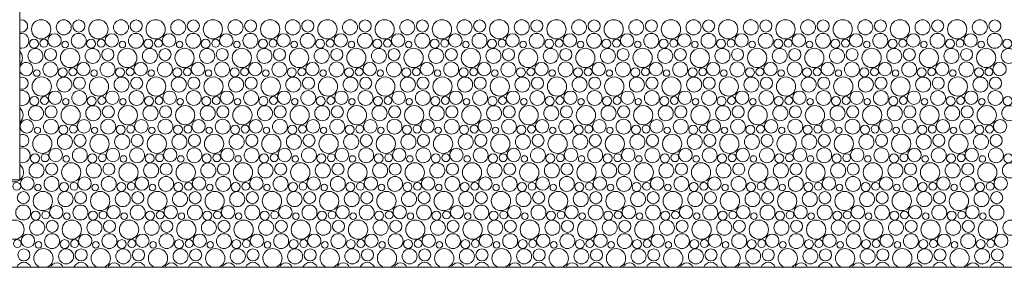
# Model space of a CAD drawing. Header units: millimetres. Extents: x 204754 to 499005, y -178579 to -103222.
# Tile 151 of 178: x 352232 to 355360, y -139924 to -139136. Entities that reach past the tile are written whole.
import ezdxf

# ---------------------------------------------------------------- set-up
doc = ezdxf.new("R2010")
doc.units = ezdxf.units.MM
doc.header["$MEASUREMENT"] = 0
doc.layers.get('0').update_dxf_attribs({"color": 252, "lineweight": 5})
doc.layers.add('Nowe_810-G Ogólne_Nr_pióra__102', color=252, linetype='Continuous', lineweight=5)
doc.layers.add('Nowe_810-G Ogólne_Nr_pióra__24', color=252, linetype='Continuous', lineweight=5)

# ---------------------------------------------------------------- blocks, each defined once
blk = doc.blocks.new('podkład 20251118')
at = {"layer": 'Nowe_810-G Ogólne_Nr_pióra__102', "color": 252, "linetype": 'Continuous', "lineweight": 5}
for centre, radius in [((352300.4, -139166.7), 30.6), ((352372.2, -139160.5), 23.9), ((352420.2, -139156.1), 19.2), ((352482.2, -139166.7), 30.6), ((352554, -139160.5), 23.9), ((352602, -139156.1), 19.2), ((352664.1, -139166.7), 30.6), ((352735.9, -139160.5), 23.9), ((352783.9, -139156.1), 19.2), ((352845.9, -139166.7), 30.6), ((352917.7, -139160.5), 23.9), ((352965.7, -139156.1), 19.2), ((353027.8, -139166.7), 30.6), ((353099.6, -139160.5), 23.9), ((353147.6, -139156.1), 19.2), ((353209.7, -139166.7), 30.6), ((353281.4, -139160.5), 23.9), ((353329.5, -139156.1), 19.2), ((353391.5, -139166.7), 30.6), ((353463.3, -139160.5), 23.9), ((353511.3, -139156.1), 19.2), ((353573.4, -139166.7), 30.6), ((353645.1, -139160.5), 23.9), ((353693.2, -139156.1), 19.2), ((353755.2, -139166.7), 30.6), ((353827, -139160.5), 23.9), ((353875, -139156.1), 19.2), ((353937.1, -139166.7), 30.6), ((354008.9, -139160.5), 23.9), ((354056.9, -139156.1), 19.2), ((354118.9, -139166.7), 30.6), ((354190.7, -139160.5), 23.9), ((354238.7, -139156.1), 19.2), ((354300.8, -139166.7), 30.6), ((354372.6, -139160.5), 23.9), ((354420.6, -139156.1), 19.2), ((354482.6, -139166.7), 30.6), ((354554.4, -139160.5), 23.9), ((354602.4, -139156.1), 19.2), ((354664.5, -139166.7), 30.6), ((354736.3, -139160.5), 23.9), ((354784.3, -139156.1), 19.2), ((354846.3, -139166.7), 30.6), ((354918.1, -139160.5), 23.9), ((354966.1, -139156.1), 19.2), ((355028.2, -139166.7), 30.6), ((355100, -139160.5), 23.9), ((355148, -139156.1), 19.2), ((355210, -139166.7), 30.6), ((355281.8, -139160.5), 23.9), ((355329.8, -139156.1), 19.2), ((352342.9, -139202.2), 21.3), ((352419.7, -139203.3), 23.7), ((352524.8, -139202.2), 21.3), ((352601.5, -139203.3), 23.7), ((352706.6, -139202.2), 21.3), ((352783.4, -139203.3), 23.7), ((352888.5, -139202.2), 21.3), ((352965.2, -139203.3), 23.7), ((353070.4, -139202.2), 21.3), ((353147.1, -139203.3), 23.7), ((353252.2, -139202.2), 21.3), ((353328.9, -139203.3), 23.7), ((353434.1, -139202.2), 21.3), ((353510.8, -139203.3), 23.7), ((353615.9, -139202.2), 21.3), ((353692.7, -139203.3), 23.7), ((353797.8, -139202.2), 21.3), ((353874.5, -139203.3), 23.7), ((353979.6, -139202.2), 21.3), ((354056.4, -139203.3), 23.7), ((354161.5, -139202.2), 21.3), ((354238.2, -139203.3), 23.7), ((354343.3, -139202.2), 21.3), ((354420.1, -139203.3), 23.7), ((354525.2, -139202.2), 21.3), ((354601.9, -139203.3), 23.7), ((354707, -139202.2), 21.3), ((354783.8, -139203.3), 23.7), ((354888.9, -139202.2), 21.3), ((354965.6, -139203.3), 23.7), ((355070.7, -139202.2), 21.3), ((355147.5, -139203.3), 23.7), ((355252.6, -139202.2), 21.3), ((355329.3, -139203.3), 23.7), ((352282.2, -139251.5), 23.9), ((352277.3, -139212.8), 14.3), ((352309.2, -139211), 12.5), ((352330.2, -139247.1), 19.2), ((352392.2, -139257.7), 30.6), ((352376.6, -139214.9), 10.3), ((352464, -139251.5), 23.9), ((352459.2, -139212.8), 14.3), ((352491.1, -139211), 12.5), ((352512, -139247.1), 19.2), ((352574.1, -139257.7), 30.6), ((352558.5, -139214.9), 10.3), ((352645.9, -139251.5), 23.9), ((352641, -139212.8), 14.3), ((352673, -139211), 12.5), ((352693.9, -139247.1), 19.2), ((352755.9, -139257.7), 30.6), ((352740.3, -139214.9), 10.3), ((352827.7, -139251.5), 23.9), ((352822.9, -139212.8), 14.3), ((352854.8, -139211), 12.5), ((352875.7, -139247.1), 19.2), ((352937.8, -139257.7), 30.6), ((352922.2, -139214.9), 10.3), ((353009.6, -139251.5), 23.9), ((353004.8, -139212.8), 14.3), ((353036.7, -139211), 12.5), ((353057.6, -139247.1), 19.2), ((353119.7, -139257.7), 30.6), ((353104, -139214.9), 10.3), ((353191.4, -139251.5), 23.9), ((353186.6, -139212.8), 14.3), ((353218.5, -139211), 12.5), ((353239.5, -139247.1), 19.2), ((353301.5, -139257.7), 30.6), ((353285.9, -139214.9), 10.3), ((353373.3, -139251.5), 23.9), ((353368.5, -139212.8), 14.3), ((353400.4, -139211), 12.5), ((353421.3, -139247.1), 19.2), ((353483.4, -139257.7), 30.6), ((353467.7, -139214.9), 10.3), ((353555.1, -139251.5), 23.9), ((353550.3, -139212.8), 14.3), ((353582.2, -139211), 12.5), ((353603.2, -139247.1), 19.2), ((353665.2, -139257.7), 30.6), ((353649.6, -139214.9), 10.3), ((353737, -139251.5), 23.9), ((353732.2, -139212.8), 14.3), ((353764.1, -139211), 12.5), ((353785, -139247.1), 19.2), ((353847.1, -139257.7), 30.6), ((353831.5, -139214.9), 10.3), ((353918.9, -139251.5), 23.9), ((353914, -139212.8), 14.3), ((353945.9, -139211), 12.5), ((353966.9, -139247.1), 19.2), ((354028.9, -139257.7), 30.6), ((354013.3, -139214.9), 10.3), ((354100.7, -139251.5), 23.9), ((354095.9, -139212.8), 14.3), ((354127.8, -139211), 12.5), ((354148.7, -139247.1), 19.2), ((354210.8, -139257.7), 30.6), ((354195.2, -139214.9), 10.3), ((354282.6, -139251.5), 23.9), ((354277.7, -139212.8), 14.3), ((354309.6, -139211), 12.5), ((354330.6, -139247.1), 19.2), ((354392.6, -139257.7), 30.6), ((354377, -139214.9), 10.3), ((354464.4, -139251.5), 23.9), ((354459.6, -139212.8), 14.3), ((354491.5, -139211), 12.5), ((354512.4, -139247.1), 19.2), ((354574.5, -139257.7), 30.6), ((354558.9, -139214.9), 10.3), ((354646.3, -139251.5), 23.9), ((354641.4, -139212.8), 14.3), ((354673.3, -139211), 12.5), ((354694.3, -139247.1), 19.2), ((354756.3, -139257.7), 30.6), ((354740.7, -139214.9), 10.3), ((354828.1, -139251.5), 23.9), ((354823.3, -139212.8), 14.3), ((354855.2, -139211), 12.5), ((354876.1, -139247.1), 19.2), ((354938.2, -139257.7), 30.6), ((354922.6, -139214.9), 10.3), ((355010, -139251.5), 23.9), ((355005.1, -139212.8), 14.3), ((355037.1, -139211), 12.5), ((355058, -139247.1), 19.2), ((355120, -139257.7), 30.6), ((355104.4, -139214.9), 10.3), ((355191.8, -139251.5), 23.9), ((355187, -139212.8), 14.3), ((355218.9, -139211), 12.5), ((355239.8, -139247.1), 19.2), ((355301.9, -139257.7), 30.6), ((355286.3, -139214.9), 10.3), ((355373.7, -139251.5), 23.9), ((355368.8, -139212.8), 14.3), ((352329.7, -139294.3), 23.7), ((352369.2, -139303.8), 14.3), ((352401.1, -139302), 12.5), ((352434.8, -139293.2), 21.3), ((352511.5, -139294.3), 23.7), ((352551, -139303.8), 14.3), ((352583, -139302), 12.5), ((352616.6, -139293.2), 21.3), ((352693.4, -139294.3), 23.7), ((352732.9, -139303.8), 14.3), ((352764.8, -139302), 12.5), ((352798.5, -139293.2), 21.3), ((352875.2, -139294.3), 23.7), ((352914.8, -139303.8), 14.3), ((352946.7, -139302), 12.5), ((352980.4, -139293.2), 21.3), ((353057.1, -139294.3), 23.7), ((353096.6, -139303.8), 14.3), ((353128.5, -139302), 12.5), ((353162.2, -139293.2), 21.3), ((353238.9, -139294.3), 23.7), ((353278.5, -139303.8), 14.3), ((353310.4, -139302), 12.5), ((353344.1, -139293.2), 21.3), ((353420.8, -139294.3), 23.7), ((353460.3, -139303.8), 14.3), ((353492.2, -139302), 12.5), ((353525.9, -139293.2), 21.3), ((353602.7, -139294.3), 23.7), ((353642.2, -139303.8), 14.3), ((353674.1, -139302), 12.5), ((353707.8, -139293.2), 21.3), ((353784.5, -139294.3), 23.7), ((353824, -139303.8), 14.3), ((353855.9, -139302), 12.5), ((353889.6, -139293.2), 21.3), ((353966.4, -139294.3), 23.7), ((354005.9, -139303.8), 14.3), ((354037.8, -139302), 12.5), ((354071.5, -139293.2), 21.3), ((354148.2, -139294.3), 23.7), ((354187.7, -139303.8), 14.3), ((354219.6, -139302), 12.5), ((354253.3, -139293.2), 21.3), ((354330.1, -139294.3), 23.7), ((354369.6, -139303.8), 14.3), ((354401.5, -139302), 12.5), ((354435.2, -139293.2), 21.3), ((354511.9, -139294.3), 23.7), ((354551.4, -139303.8), 14.3), ((354583.3, -139302), 12.5), ((354617, -139293.2), 21.3), ((354693.8, -139294.3), 23.7), ((354733.3, -139303.8), 14.3), ((354765.2, -139302), 12.5), ((354798.9, -139293.2), 21.3), ((354875.6, -139294.3), 23.7), ((354915.1, -139303.8), 14.3), ((354947.1, -139302), 12.5), ((354980.7, -139293.2), 21.3), ((355057.5, -139294.3), 23.7), ((355097, -139303.8), 14.3), ((355128.9, -139302), 12.5), ((355162.6, -139293.2), 21.3), ((355239.3, -139294.3), 23.7), ((355278.8, -139303.8), 14.3), ((355310.8, -139302), 12.5), ((355344.4, -139293.2), 21.3), ((352302.2, -139348.7), 30.6), ((352286.6, -139305.9), 10.3), ((352374, -139342.5), 23.9), ((352422, -139338.1), 19.2), ((352484.1, -139348.7), 30.6), ((352468.5, -139305.9), 10.3), ((352555.9, -139342.5), 23.9), ((352603.9, -139338.1), 19.2), ((352665.9, -139348.7), 30.6), ((352650.3, -139305.9), 10.3), ((352737.7, -139342.5), 23.9), ((352785.7, -139338.1), 19.2), ((352847.8, -139348.7), 30.6), ((352832.2, -139305.9), 10.3), ((352919.6, -139342.5), 23.9), ((352967.6, -139338.1), 19.2), ((353029.7, -139348.7), 30.6), ((353014, -139305.9), 10.3), ((353101.4, -139342.5), 23.9), ((353149.5, -139338.1), 19.2), ((353211.5, -139348.7), 30.6), ((353195.9, -139305.9), 10.3), ((353283.3, -139342.5), 23.9), ((353331.3, -139338.1), 19.2), ((353393.4, -139348.7), 30.6), ((353377.7, -139305.9), 10.3), ((353465.1, -139342.5), 23.9), ((353513.2, -139338.1), 19.2), ((353575.2, -139348.7), 30.6), ((353559.6, -139305.9), 10.3), ((353647, -139342.5), 23.9), ((353695, -139338.1), 19.2), ((353757.1, -139348.7), 30.6), ((353741.5, -139305.9), 10.3), ((353828.9, -139342.5), 23.9), ((353876.9, -139338.1), 19.2), ((353938.9, -139348.7), 30.6), ((353923.3, -139305.9), 10.3), ((354010.7, -139342.5), 23.9), ((354058.7, -139338.1), 19.2), ((354120.8, -139348.7), 30.6), ((354105.2, -139305.9), 10.3), ((354192.6, -139342.5), 23.9), ((354240.6, -139338.1), 19.2), ((354302.6, -139348.7), 30.6), ((354287, -139305.9), 10.3), ((354374.4, -139342.5), 23.9), ((354422.4, -139338.1), 19.2), ((354484.5, -139348.7), 30.6), ((354468.9, -139305.9), 10.3), ((354556.3, -139342.5), 23.9), ((354604.3, -139338.1), 19.2), ((354666.3, -139348.7), 30.6), ((354650.7, -139305.9), 10.3), ((354738.1, -139342.5), 23.9), ((354786.1, -139338.1), 19.2), ((354848.2, -139348.7), 30.6), ((354832.6, -139305.9), 10.3), ((354920, -139342.5), 23.9), ((354968, -139338.1), 19.2), ((355030, -139348.7), 30.6), ((355014.4, -139305.9), 10.3), ((355101.8, -139342.5), 23.9), ((355149.8, -139338.1), 19.2), ((355211.9, -139348.7), 30.6), ((355196.3, -139305.9), 10.3), ((355283.7, -139342.5), 23.9), ((355331.7, -139338.1), 19.2), ((352279.2, -139394.8), 14.3), ((352311.1, -139393), 12.5), ((352344.8, -139384.2), 21.3), ((352421.5, -139385.2), 23.7), ((352461, -139394.8), 14.3), ((352493, -139393), 12.5), ((352526.6, -139384.2), 21.3), ((352603.4, -139385.2), 23.7), ((352642.9, -139394.8), 14.3), ((352674.8, -139393), 12.5), ((352708.5, -139384.2), 21.3), ((352785.2, -139385.2), 23.7), ((352824.8, -139394.8), 14.3), ((352856.7, -139393), 12.5), ((352890.4, -139384.2), 21.3), ((352967.1, -139385.2), 23.7), ((353006.6, -139394.8), 14.3), ((353038.5, -139393), 12.5), ((353072.2, -139384.2), 21.3), ((353148.9, -139385.2), 23.7), ((353188.5, -139394.8), 14.3), ((353220.4, -139393), 12.5), ((353254.1, -139384.2), 21.3), ((353330.8, -139385.2), 23.7), ((353370.3, -139394.8), 14.3), ((353402.2, -139393), 12.5), ((353435.9, -139384.2), 21.3), ((353512.7, -139385.2), 23.7), ((353552.2, -139394.8), 14.3), ((353584.1, -139393), 12.5), ((353617.8, -139384.2), 21.3), ((353694.5, -139385.2), 23.7), ((353734, -139394.8), 14.3), ((353765.9, -139393), 12.5), ((353799.6, -139384.2), 21.3), ((353876.4, -139385.2), 23.7), ((353915.9, -139394.8), 14.3), ((353947.8, -139393), 12.5), ((353981.5, -139384.2), 21.3), ((354058.2, -139385.2), 23.7), ((354097.7, -139394.8), 14.3), ((354129.6, -139393), 12.5), ((354163.3, -139384.2), 21.3), ((354240.1, -139385.2), 23.7), ((354279.6, -139394.8), 14.3), ((354311.5, -139393), 12.5), ((354345.2, -139384.2), 21.3), ((354421.9, -139385.2), 23.7), ((354461.4, -139394.8), 14.3), ((354493.3, -139393), 12.5), ((354527, -139384.2), 21.3), ((354603.8, -139385.2), 23.7), ((354643.3, -139394.8), 14.3), ((354675.2, -139393), 12.5), ((354708.9, -139384.2), 21.3), ((354785.6, -139385.2), 23.7), ((354825.1, -139394.8), 14.3), ((354857.1, -139393), 12.5), ((354890.7, -139384.2), 21.3), ((354967.5, -139385.2), 23.7), ((355007, -139394.8), 14.3), ((355038.9, -139393), 12.5), ((355072.6, -139384.2), 21.3), ((355149.3, -139385.2), 23.7), ((355188.8, -139394.8), 14.3), ((355220.8, -139393), 12.5), ((355254.4, -139384.2), 21.3), ((355331.2, -139385.2), 23.7), ((355370.7, -139394.8), 14.3), ((352284, -139433.5), 23.9), ((352332, -139429.1), 19.2), ((352394.1, -139439.7), 30.6), ((352378.5, -139396.9), 10.3), ((352465.9, -139433.5), 23.9), ((352513.9, -139429.1), 19.2), ((352575.9, -139439.7), 30.6), ((352560.3, -139396.9), 10.3), ((352647.7, -139433.5), 23.9), ((352695.7, -139429.1), 19.2), ((352757.8, -139439.7), 30.6), ((352742.2, -139396.9), 10.3), ((352829.6, -139433.5), 23.9), ((352877.6, -139429.1), 19.2), ((352939.7, -139439.7), 30.6), ((352924, -139396.9), 10.3), ((353011.4, -139433.5), 23.9), ((353059.5, -139429.1), 19.2), ((353121.5, -139439.7), 30.6), ((353105.9, -139396.9), 10.3), ((353193.3, -139433.5), 23.9), ((353241.3, -139429.1), 19.2), ((353303.4, -139439.7), 30.6), ((353287.7, -139396.9), 10.3), ((353375.1, -139433.5), 23.9), ((353423.2, -139429.1), 19.2), ((353485.2, -139439.7), 30.6), ((353469.6, -139396.9), 10.3), ((353557, -139433.5), 23.9), ((353605, -139429.1), 19.2), ((353667.1, -139439.7), 30.6), ((353651.5, -139396.9), 10.3), ((353738.9, -139433.5), 23.9), ((353786.9, -139429.1), 19.2), ((353848.9, -139439.7), 30.6), ((353833.3, -139396.9), 10.3), ((353920.7, -139433.5), 23.9), ((353968.7, -139429.1), 19.2), ((354030.8, -139439.7), 30.6), ((354015.2, -139396.9), 10.3), ((354102.6, -139433.5), 23.9), ((354150.6, -139429.1), 19.2), ((354212.6, -139439.7), 30.6), ((354197, -139396.9), 10.3), ((354284.4, -139433.5), 23.9), ((354332.4, -139429.1), 19.2), ((354394.5, -139439.7), 30.6), ((354378.9, -139396.9), 10.3), ((354466.3, -139433.5), 23.9), ((354514.3, -139429.1), 19.2), ((354576.3, -139439.7), 30.6), ((354560.7, -139396.9), 10.3), ((354648.1, -139433.5), 23.9), ((354696.1, -139429.1), 19.2), ((354758.2, -139439.7), 30.6), ((354742.6, -139396.9), 10.3), ((354830, -139433.5), 23.9), ((354878, -139429.1), 19.2), ((354940, -139439.7), 30.6), ((354924.4, -139396.9), 10.3), ((355011.8, -139433.5), 23.9), ((355059.8, -139429.1), 19.2), ((355121.9, -139439.7), 30.6), ((355106.3, -139396.9), 10.3), ((355193.7, -139433.5), 23.9), ((355241.7, -139429.1), 19.2), ((355303.8, -139439.7), 30.6), ((355288.1, -139396.9), 10.3), ((355375.5, -139433.5), 23.9), ((352254.8, -139475.2), 21.3), ((352288.5, -139487.9), 10.3), ((352331.5, -139476.2), 23.7), ((352371, -139485.8), 14.3), ((352403, -139484), 12.5), ((352436.6, -139475.2), 21.3), ((352470.3, -139487.9), 10.3), ((352513.4, -139476.2), 23.7), ((352552.9, -139485.8), 14.3), ((352584.8, -139484), 12.5), ((352618.5, -139475.2), 21.3), ((352652.2, -139487.9), 10.3), ((352695.2, -139476.2), 23.7), ((352734.8, -139485.8), 14.3), ((352766.7, -139484), 12.5), ((352800.4, -139475.2), 21.3), ((352834, -139487.9), 10.3), ((352877.1, -139476.2), 23.7), ((352916.6, -139485.8), 14.3), ((352948.5, -139484), 12.5), ((352982.2, -139475.2), 21.3), ((353015.9, -139487.9), 10.3), ((353058.9, -139476.2), 23.7), ((353098.5, -139485.8), 14.3), ((353130.4, -139484), 12.5), ((353164.1, -139475.2), 21.3), ((353197.7, -139487.9), 10.3), ((353240.8, -139476.2), 23.7), ((353280.3, -139485.8), 14.3), ((353312.2, -139484), 12.5), ((353345.9, -139475.2), 21.3), ((353379.6, -139487.9), 10.3), ((353422.7, -139476.2), 23.7), ((353462.2, -139485.8), 14.3), ((353494.1, -139484), 12.5), ((353527.8, -139475.2), 21.3), ((353561.5, -139487.9), 10.3), ((353604.5, -139476.2), 23.7), ((353644, -139485.8), 14.3), ((353675.9, -139484), 12.5), ((353709.6, -139475.2), 21.3), ((353743.3, -139487.9), 10.3), ((353786.4, -139476.2), 23.7), ((353825.9, -139485.8), 14.3), ((353857.8, -139484), 12.5), ((353891.5, -139475.2), 21.3), ((353925.2, -139487.9), 10.3), ((353968.2, -139476.2), 23.7), ((354007.7, -139485.8), 14.3), ((354039.6, -139484), 12.5), ((354073.3, -139475.2), 21.3), ((354107, -139487.9), 10.3), ((354150.1, -139476.2), 23.7), ((354189.6, -139485.8), 14.3), ((354221.5, -139484), 12.5), ((354255.2, -139475.2), 21.3), ((354288.9, -139487.9), 10.3), ((354331.9, -139476.2), 23.7), ((354371.4, -139485.8), 14.3), ((354403.3, -139484), 12.5), ((354437, -139475.2), 21.3), ((354470.7, -139487.9), 10.3), ((354513.8, -139476.2), 23.7), ((354553.3, -139485.8), 14.3), ((354585.2, -139484), 12.5), ((354618.9, -139475.2), 21.3), ((354652.6, -139487.9), 10.3), ((354695.6, -139476.2), 23.7), ((354735.1, -139485.8), 14.3), ((354767.1, -139484), 12.5), ((354800.7, -139475.2), 21.3), ((354834.4, -139487.9), 10.3), ((354877.5, -139476.2), 23.7), ((354917, -139485.8), 14.3), ((354948.9, -139484), 12.5), ((354982.6, -139475.2), 21.3), ((355016.3, -139487.9), 10.3), ((355059.3, -139476.2), 23.7), ((355098.8, -139485.8), 14.3), ((355130.8, -139484), 12.5), ((355164.4, -139475.2), 21.3), ((355198.1, -139487.9), 10.3), ((355241.2, -139476.2), 23.7), ((355280.7, -139485.8), 14.3), ((355312.6, -139484), 12.5), ((355346.3, -139475.2), 21.3), ((352304.1, -139530.7), 30.6), ((352375.9, -139524.5), 23.9), ((352423.9, -139520.1), 19.2), ((352485.9, -139530.7), 30.6), ((352557.7, -139524.5), 23.9), ((352605.7, -139520.1), 19.2), ((352667.8, -139530.7), 30.6), ((352739.6, -139524.5), 23.9), ((352787.6, -139520.1), 19.2), ((352849.7, -139530.7), 30.6), ((352921.4, -139524.5), 23.9), ((352969.5, -139520.1), 19.2), ((353031.5, -139530.7), 30.6), ((353103.3, -139524.5), 23.9), ((353151.3, -139520.1), 19.2), ((353213.4, -139530.7), 30.6), ((353285.1, -139524.5), 23.9), ((353333.2, -139520.1), 19.2), ((353395.2, -139530.7), 30.6), ((353467, -139524.5), 23.9), ((353515, -139520.1), 19.2), ((353577.1, -139530.7), 30.6), ((353648.9, -139524.5), 23.9), ((353696.9, -139520.1), 19.2), ((353758.9, -139530.7), 30.6), ((353830.7, -139524.5), 23.9), ((353878.7, -139520.1), 19.2), ((353940.8, -139530.7), 30.6), ((354012.6, -139524.5), 23.9), ((354060.6, -139520.1), 19.2), ((354122.6, -139530.7), 30.6), ((354194.4, -139524.5), 23.9), ((354242.4, -139520.1), 19.2), ((354304.5, -139530.7), 30.6), ((354376.3, -139524.5), 23.9), ((354424.3, -139520.1), 19.2), ((354486.3, -139530.7), 30.6), ((354558.1, -139524.5), 23.9), ((354606.1, -139520.1), 19.2), ((354668.2, -139530.7), 30.6), ((354740, -139524.5), 23.9), ((354788, -139520.1), 19.2), ((354850, -139530.7), 30.6), ((354921.8, -139524.5), 23.9), ((354969.8, -139520.1), 19.2), ((355031.9, -139530.7), 30.6), ((355103.7, -139524.5), 23.9), ((355151.7, -139520.1), 19.2), ((355213.8, -139530.7), 30.6), ((355285.5, -139524.5), 23.9), ((355333.6, -139520.1), 19.2), ((352281, -139576.8), 14.3), ((352313, -139575), 12.5), ((352346.6, -139566.2), 21.3), ((352380.3, -139578.9), 10.3), ((352423.4, -139567.2), 23.7), ((352462.9, -139576.8), 14.3), ((352494.8, -139575), 12.5), ((352528.5, -139566.2), 21.3), ((352562.2, -139578.9), 10.3), ((352605.2, -139567.2), 23.7), ((352644.8, -139576.8), 14.3), ((352676.7, -139575), 12.5), ((352710.4, -139566.2), 21.3), ((352744, -139578.9), 10.3), ((352787.1, -139567.2), 23.7), ((352826.6, -139576.8), 14.3), ((352858.5, -139575), 12.5), ((352892.2, -139566.2), 21.3), ((352925.9, -139578.9), 10.3), ((352968.9, -139567.2), 23.7), ((353008.5, -139576.8), 14.3), ((353040.4, -139575), 12.5), ((353074.1, -139566.2), 21.3), ((353107.7, -139578.9), 10.3), ((353150.8, -139567.2), 23.7), ((353190.3, -139576.8), 14.3), ((353222.2, -139575), 12.5), ((353255.9, -139566.2), 21.3), ((353289.6, -139578.9), 10.3), ((353332.7, -139567.2), 23.7), ((353372.2, -139576.8), 14.3), ((353404.1, -139575), 12.5), ((353437.8, -139566.2), 21.3), ((353471.5, -139578.9), 10.3), ((353514.5, -139567.2), 23.7), ((353554, -139576.8), 14.3), ((353585.9, -139575), 12.5), ((353619.6, -139566.2), 21.3), ((353653.3, -139578.9), 10.3), ((353696.4, -139567.2), 23.7), ((353735.9, -139576.8), 14.3), ((353767.8, -139575), 12.5), ((353801.5, -139566.2), 21.3), ((353835.2, -139578.9), 10.3), ((353878.2, -139567.2), 23.7), ((353917.7, -139576.8), 14.3), ((353949.6, -139575), 12.5), ((353983.3, -139566.2), 21.3), ((354017, -139578.9), 10.3), ((354060.1, -139567.2), 23.7), ((354099.6, -139576.8), 14.3), ((354131.5, -139575), 12.5), ((354165.2, -139566.2), 21.3), ((354198.9, -139578.9), 10.3), ((354241.9, -139567.2), 23.7), ((354281.4, -139576.8), 14.3), ((354313.3, -139575), 12.5), ((354347, -139566.2), 21.3), ((354380.7, -139578.9), 10.3), ((354423.8, -139567.2), 23.7), ((354463.3, -139576.8), 14.3), ((354495.2, -139575), 12.5), ((354528.9, -139566.2), 21.3), ((354562.6, -139578.9), 10.3), ((354605.6, -139567.2), 23.7), ((354645.1, -139576.8), 14.3), ((354677.1, -139575), 12.5), ((354710.7, -139566.2), 21.3), ((354744.4, -139578.9), 10.3), ((354787.5, -139567.2), 23.7), ((354827, -139576.8), 14.3), ((354858.9, -139575), 12.5), ((354892.6, -139566.2), 21.3), ((354926.3, -139578.9), 10.3), ((354969.3, -139567.2), 23.7), ((355008.8, -139576.8), 14.3), ((355040.8, -139575), 12.5), ((355074.4, -139566.2), 21.3), ((355108.1, -139578.9), 10.3), ((355151.2, -139567.2), 23.7), ((355190.7, -139576.8), 14.3), ((355222.6, -139575), 12.5), ((355256.3, -139566.2), 21.3), ((355290, -139578.9), 10.3), ((355333, -139567.2), 23.7), ((355372.6, -139576.8), 14.3), ((352285.9, -139615.5), 23.9), ((352333.9, -139611.1), 19.2), ((352395.9, -139621.7), 30.6), ((352467.7, -139615.5), 23.9), ((352515.7, -139611.1), 19.2), ((352577.8, -139621.7), 30.6), ((352649.6, -139615.5), 23.9), ((352697.6, -139611.1), 19.2), ((352759.7, -139621.7), 30.6), ((352831.4, -139615.5), 23.9), ((352879.5, -139611.1), 19.2), ((352941.5, -139621.7), 30.6), ((353013.3, -139615.5), 23.9), ((353061.3, -139611.1), 19.2), ((353123.4, -139621.7), 30.6), ((353195.1, -139615.5), 23.9), ((353243.2, -139611.1), 19.2), ((353305.2, -139621.7), 30.6), ((353377, -139615.5), 23.9), ((353425, -139611.1), 19.2), ((353487.1, -139621.7), 30.6), ((353558.9, -139615.5), 23.9), ((353606.9, -139611.1), 19.2), ((353668.9, -139621.7), 30.6), ((353740.7, -139615.5), 23.9), ((353788.7, -139611.1), 19.2), ((353850.8, -139621.7), 30.6), ((353922.6, -139615.5), 23.9), ((353970.6, -139611.1), 19.2), ((354032.6, -139621.7), 30.6), ((354104.4, -139615.5), 23.9), ((354152.4, -139611.1), 19.2), ((354214.5, -139621.7), 30.6), ((354286.3, -139615.5), 23.9), ((354334.3, -139611.1), 19.2), ((354396.3, -139621.7), 30.6), ((354468.1, -139615.5), 23.9), ((354516.1, -139611.1), 19.2), ((354578.2, -139621.7), 30.6), ((354650, -139615.5), 23.9), ((354698, -139611.1), 19.2), ((354760, -139621.7), 30.6), ((354831.8, -139615.5), 23.9), ((354879.8, -139611.1), 19.2), ((354941.9, -139621.7), 30.6), ((355013.7, -139615.5), 23.9), ((355061.7, -139611.1), 19.2), ((355123.8, -139621.7), 30.6), ((355195.5, -139615.5), 23.9), ((355243.6, -139611.1), 19.2), ((355305.6, -139621.7), 30.6), ((355377.4, -139615.5), 23.9), ((352256.6, -139657.2), 21.3), ((352333.4, -139658.2), 23.7), ((352438.5, -139657.2), 21.3), ((352515.2, -139658.2), 23.7), ((352620.4, -139657.2), 21.3), ((352697.1, -139658.2), 23.7), ((352802.2, -139657.2), 21.3), ((352878.9, -139658.2), 23.7), ((352984.1, -139657.2), 21.3), ((353060.8, -139658.2), 23.7), ((353165.9, -139657.2), 21.3), ((353242.7, -139658.2), 23.7), ((353347.8, -139657.2), 21.3), ((353424.5, -139658.2), 23.7), ((353529.6, -139657.2), 21.3), ((353606.4, -139658.2), 23.7), ((353711.5, -139657.2), 21.3), ((353788.2, -139658.2), 23.7), ((353893.3, -139657.2), 21.3), ((353970.1, -139658.2), 23.7), ((354075.2, -139657.2), 21.3), ((354151.9, -139658.2), 23.7), ((354257, -139657.2), 21.3), ((354333.8, -139658.2), 23.7), ((354438.9, -139657.2), 21.3), ((354515.6, -139658.2), 23.7), ((354620.7, -139657.2), 21.3), ((354697.5, -139658.2), 23.7), ((354802.6, -139657.2), 21.3), ((354879.3, -139658.2), 23.7), ((354984.4, -139657.2), 21.3), ((355061.2, -139658.2), 23.7), ((355166.3, -139657.2), 21.3), ((355243, -139658.2), 23.7), ((355348.2, -139657.2), 21.3), ((352223, -139666), 12.5), ((352290.3, -139669.9), 10.3), ((352372.9, -139667.8), 14.3), ((352404.8, -139666), 12.5), ((352472.2, -139669.9), 10.3), ((352554.8, -139667.8), 14.3), ((352586.7, -139666), 12.5), ((352654, -139669.9), 10.3), ((352736.6, -139667.8), 14.3), ((352768.5, -139666), 12.5), ((352835.9, -139669.9), 10.3), ((352918.5, -139667.8), 14.3), ((352950.4, -139666), 12.5), ((353017.7, -139669.9), 10.3), ((353100.3, -139667.8), 14.3), ((353132.2, -139666), 12.5), ((353199.6, -139669.9), 10.3), ((353282.2, -139667.8), 14.3), ((353314.1, -139666), 12.5), ((353381.5, -139669.9), 10.3), ((353464, -139667.8), 14.3), ((353495.9, -139666), 12.5), ((353563.3, -139669.9), 10.3), ((353645.9, -139667.8), 14.3), ((353677.8, -139666), 12.5), ((353745.2, -139669.9), 10.3), ((353827.7, -139667.8), 14.3), ((353859.6, -139666), 12.5), ((353927, -139669.9), 10.3), ((354009.6, -139667.8), 14.3), ((354041.5, -139666), 12.5), ((354108.9, -139669.9), 10.3), ((354191.4, -139667.8), 14.3), ((354223.3, -139666), 12.5), ((354290.7, -139669.9), 10.3), ((354373.3, -139667.8), 14.3), ((354405.2, -139666), 12.5), ((354472.6, -139669.9), 10.3), ((354555.1, -139667.8), 14.3), ((354587.1, -139666), 12.5), ((354654.4, -139669.9), 10.3), ((354737, -139667.8), 14.3), ((354768.9, -139666), 12.5), ((354836.3, -139669.9), 10.3), ((354918.8, -139667.8), 14.3), ((354950.8, -139666), 12.5), ((355018.1, -139669.9), 10.3), ((355100.7, -139667.8), 14.3), ((355132.6, -139666), 12.5), ((355200, -139669.9), 10.3), ((355282.6, -139667.8), 14.3), ((355314.5, -139666), 12.5), ((352243.9, -139702.1), 19.2), ((352305.9, -139712.7), 30.6), ((352377.7, -139706.5), 23.9), ((352425.7, -139702.1), 19.2), ((352487.8, -139712.7), 30.6), ((352559.6, -139706.5), 23.9), ((352607.6, -139702.1), 19.2), ((352669.7, -139712.7), 30.6), ((352741.4, -139706.5), 23.9), ((352789.5, -139702.1), 19.2), ((352851.5, -139712.7), 30.6), ((352923.3, -139706.5), 23.9), ((352971.3, -139702.1), 19.2), ((353033.4, -139712.7), 30.6), ((353105.1, -139706.5), 23.9), ((353153.2, -139702.1), 19.2), ((353215.2, -139712.7), 30.6), ((353287, -139706.5), 23.9), ((353335, -139702.1), 19.2), ((353397.1, -139712.7), 30.6), ((353468.9, -139706.5), 23.9), ((353516.9, -139702.1), 19.2), ((353578.9, -139712.7), 30.6), ((353650.7, -139706.5), 23.9), ((353698.7, -139702.1), 19.2), ((353760.8, -139712.7), 30.6), ((353832.6, -139706.5), 23.9), ((353880.6, -139702.1), 19.2), ((353942.6, -139712.7), 30.6), ((354014.4, -139706.5), 23.9), ((354062.4, -139702.1), 19.2), ((354124.5, -139712.7), 30.6), ((354196.3, -139706.5), 23.9), ((354244.3, -139702.1), 19.2), ((354306.3, -139712.7), 30.6), ((354378.1, -139706.5), 23.9), ((354426.1, -139702.1), 19.2), ((354488.2, -139712.7), 30.6), ((354560, -139706.5), 23.9), ((354608, -139702.1), 19.2), ((354670, -139712.7), 30.6), ((354741.8, -139706.5), 23.9), ((354789.8, -139702.1), 19.2), ((354851.9, -139712.7), 30.6), ((354923.7, -139706.5), 23.9), ((354971.7, -139702.1), 19.2), ((355033.8, -139712.7), 30.6), ((355105.5, -139706.5), 23.9), ((355153.6, -139702.1), 19.2), ((355215.6, -139712.7), 30.6), ((355287.4, -139706.5), 23.9), ((355335.4, -139702.1), 19.2), ((352243.4, -139749.2), 23.7), ((352348.5, -139748.2), 21.3), ((352425.2, -139749.2), 23.7), ((352530.4, -139748.2), 21.3), ((352607.1, -139749.2), 23.7), ((352712.2, -139748.2), 21.3), ((352788.9, -139749.2), 23.7), ((352894.1, -139748.2), 21.3), ((352970.8, -139749.2), 23.7), ((353075.9, -139748.2), 21.3), ((353152.7, -139749.2), 23.7), ((353257.8, -139748.2), 21.3), ((353334.5, -139749.2), 23.7), ((353439.6, -139748.2), 21.3), ((353516.4, -139749.2), 23.7), ((353621.5, -139748.2), 21.3), ((353698.2, -139749.2), 23.7), ((353803.3, -139748.2), 21.3), ((353880.1, -139749.2), 23.7), ((353985.2, -139748.2), 21.3), ((354061.9, -139749.2), 23.7), ((354167, -139748.2), 21.3), ((354243.8, -139749.2), 23.7), ((354348.9, -139748.2), 21.3), ((354425.6, -139749.2), 23.7), ((354530.7, -139748.2), 21.3), ((354607.5, -139749.2), 23.7), ((354712.6, -139748.2), 21.3), ((354789.3, -139749.2), 23.7), ((354894.4, -139748.2), 21.3), ((354971.2, -139749.2), 23.7), ((355076.3, -139748.2), 21.3), ((355153, -139749.2), 23.7), ((355258.2, -139748.2), 21.3), ((355334.9, -139749.2), 23.7), ((352282.9, -139758.8), 14.3), ((352314.8, -139757), 12.5), ((352382.2, -139760.9), 10.3), ((352464.8, -139758.8), 14.3), ((352496.7, -139757), 12.5), ((352564, -139760.9), 10.3), ((352646.6, -139758.8), 14.3), ((352678.5, -139757), 12.5), ((352745.9, -139760.9), 10.3), ((352828.5, -139758.8), 14.3), ((352860.4, -139757), 12.5), ((352927.7, -139760.9), 10.3), ((353010.3, -139758.8), 14.3), ((353042.2, -139757), 12.5), ((353109.6, -139760.9), 10.3), ((353192.2, -139758.8), 14.3), ((353224.1, -139757), 12.5), ((353291.5, -139760.9), 10.3), ((353374, -139758.8), 14.3), ((353405.9, -139757), 12.5), ((353473.3, -139760.9), 10.3), ((353555.9, -139758.8), 14.3), ((353587.8, -139757), 12.5), ((353655.2, -139760.9), 10.3), ((353737.7, -139758.8), 14.3), ((353769.6, -139757), 12.5), ((353837, -139760.9), 10.3), ((353919.6, -139758.8), 14.3), ((353951.5, -139757), 12.5), ((354018.9, -139760.9), 10.3), ((354101.4, -139758.8), 14.3), ((354133.3, -139757), 12.5), ((354200.7, -139760.9), 10.3), ((354283.3, -139758.8), 14.3), ((354315.2, -139757), 12.5), ((354382.6, -139760.9), 10.3), ((354465.1, -139758.8), 14.3), ((354497.1, -139757), 12.5), ((354564.4, -139760.9), 10.3), ((354647, -139758.8), 14.3), ((354678.9, -139757), 12.5), ((354746.3, -139760.9), 10.3), ((354828.8, -139758.8), 14.3), ((354860.8, -139757), 12.5), ((354928.1, -139760.9), 10.3), ((355010.7, -139758.8), 14.3), ((355042.6, -139757), 12.5), ((355110, -139760.9), 10.3), ((355192.6, -139758.8), 14.3), ((355224.5, -139757), 12.5), ((355291.8, -139760.9), 10.3), ((352215.9, -139803.7), 30.6), ((352287.7, -139797.5), 23.9), ((352335.7, -139793.1), 19.2), ((352397.8, -139803.7), 30.6), ((352469.6, -139797.5), 23.9), ((352517.6, -139793.1), 19.2), ((352579.7, -139803.7), 30.6), ((352651.4, -139797.5), 23.9), ((352699.5, -139793.1), 19.2), ((352761.5, -139803.7), 30.6), ((352833.3, -139797.5), 23.9), ((352881.3, -139793.1), 19.2), ((352943.4, -139803.7), 30.6), ((353015.1, -139797.5), 23.9), ((353063.2, -139793.1), 19.2), ((353125.2, -139803.7), 30.6), ((353197, -139797.5), 23.9), ((353245, -139793.1), 19.2), ((353307.1, -139803.7), 30.6), ((353378.9, -139797.5), 23.9), ((353426.9, -139793.1), 19.2), ((353488.9, -139803.7), 30.6), ((353560.7, -139797.5), 23.9), ((353608.7, -139793.1), 19.2), ((353670.8, -139803.7), 30.6), ((353742.6, -139797.5), 23.9), ((353790.6, -139793.1), 19.2), ((353852.6, -139803.7), 30.6), ((353924.4, -139797.5), 23.9), ((353972.4, -139793.1), 19.2), ((354034.5, -139803.7), 30.6), ((354106.3, -139797.5), 23.9), ((354154.3, -139793.1), 19.2), ((354216.3, -139803.7), 30.6), ((354288.1, -139797.5), 23.9), ((354336.1, -139793.1), 19.2), ((354398.2, -139803.7), 30.6), ((354470, -139797.5), 23.9), ((354518, -139793.1), 19.2), ((354580, -139803.7), 30.6), ((354651.8, -139797.5), 23.9), ((354699.8, -139793.1), 19.2), ((354761.9, -139803.7), 30.6), ((354833.7, -139797.5), 23.9), ((354881.7, -139793.1), 19.2), ((354943.8, -139803.7), 30.6), ((355015.5, -139797.5), 23.9), ((355063.6, -139793.1), 19.2), ((355125.6, -139803.7), 30.6), ((355197.4, -139797.5), 23.9), ((355245.4, -139793.1), 19.2), ((355307.5, -139803.7), 30.6), ((355379.2, -139797.5), 23.9), ((352258.5, -139839.2), 21.3), ((352335.2, -139840.2), 23.7), ((352440.4, -139839.2), 21.3), ((352517.1, -139840.2), 23.7), ((352622.2, -139839.2), 21.3), ((352698.9, -139840.2), 23.7), ((352804.1, -139839.2), 21.3), ((352880.8, -139840.2), 23.7), ((352985.9, -139839.2), 21.3), ((353062.7, -139840.2), 23.7), ((353167.8, -139839.2), 21.3), ((353244.5, -139840.2), 23.7), ((353349.6, -139839.2), 21.3), ((353426.4, -139840.2), 23.7), ((353531.5, -139839.2), 21.3), ((353608.2, -139840.2), 23.7), ((353713.3, -139839.2), 21.3), ((353790.1, -139840.2), 23.7), ((353895.2, -139839.2), 21.3), ((353971.9, -139840.2), 23.7), ((354077, -139839.2), 21.3), ((354153.8, -139840.2), 23.7), ((354258.9, -139839.2), 21.3), ((354335.6, -139840.2), 23.7), ((354440.7, -139839.2), 21.3), ((354517.5, -139840.2), 23.7), ((354622.6, -139839.2), 21.3), ((354699.3, -139840.2), 23.7), ((354804.4, -139839.2), 21.3), ((354881.2, -139840.2), 23.7), ((354986.3, -139839.2), 21.3), ((355063, -139840.2), 23.7), ((355168.2, -139839.2), 21.3), ((355244.9, -139840.2), 23.7), ((355350, -139839.2), 21.3), ((352224.8, -139848), 12.5), ((352292.2, -139851.9), 10.3), ((352374.8, -139849.8), 14.3), ((352406.7, -139848), 12.5), ((352474, -139851.9), 10.3), ((352556.6, -139849.8), 14.3), ((352588.5, -139848), 12.5), ((352655.9, -139851.9), 10.3), ((352738.5, -139849.8), 14.3), ((352770.4, -139848), 12.5), ((352837.7, -139851.9), 10.3), ((352920.3, -139849.8), 14.3), ((352952.2, -139848), 12.5), ((353019.6, -139851.9), 10.3), ((353102.2, -139849.8), 14.3), ((353134.1, -139848), 12.5), ((353201.5, -139851.9), 10.3), ((353284, -139849.8), 14.3), ((353315.9, -139848), 12.5), ((353383.3, -139851.9), 10.3), ((353465.9, -139849.8), 14.3), ((353497.8, -139848), 12.5), ((353565.2, -139851.9), 10.3), ((353647.7, -139849.8), 14.3), ((353679.6, -139848), 12.5), ((353747, -139851.9), 10.3), ((353829.6, -139849.8), 14.3), ((353861.5, -139848), 12.5), ((353928.9, -139851.9), 10.3), ((354011.4, -139849.8), 14.3), ((354043.3, -139848), 12.5), ((354110.7, -139851.9), 10.3), ((354193.3, -139849.8), 14.3), ((354225.2, -139848), 12.5), ((354292.6, -139851.9), 10.3), ((354375.1, -139849.8), 14.3), ((354407.1, -139848), 12.5), ((354474.4, -139851.9), 10.3), ((354557, -139849.8), 14.3), ((354588.9, -139848), 12.5), ((354656.3, -139851.9), 10.3), ((354738.8, -139849.8), 14.3), ((354770.8, -139848), 12.5), ((354838.1, -139851.9), 10.3), ((354920.7, -139849.8), 14.3), ((354952.6, -139848), 12.5), ((355020, -139851.9), 10.3), ((355102.6, -139849.8), 14.3), ((355134.5, -139848), 12.5), ((355201.8, -139851.9), 10.3), ((355284.4, -139849.8), 14.3), ((355316.3, -139848), 12.5), ((352245.7, -139884.1), 19.2), ((352379.6, -139888.5), 23.9), ((352427.6, -139884.1), 19.2), ((352561.4, -139888.5), 23.9), ((352609.5, -139884.1), 19.2), ((352743.3, -139888.5), 23.9), ((352791.3, -139884.1), 19.2), ((352925.1, -139888.5), 23.9), ((352973.2, -139884.1), 19.2), ((353107, -139888.5), 23.9), ((353155, -139884.1), 19.2), ((353288.9, -139888.5), 23.9), ((353336.9, -139884.1), 19.2), ((353470.7, -139888.5), 23.9), ((353518.7, -139884.1), 19.2), ((353652.6, -139888.5), 23.9), ((353700.6, -139884.1), 19.2), ((353834.4, -139888.5), 23.9), ((353882.4, -139884.1), 19.2), ((354016.3, -139888.5), 23.9), ((354064.3, -139884.1), 19.2), ((354198.1, -139888.5), 23.9), ((354246.1, -139884.1), 19.2), ((354380, -139888.5), 23.9), ((354428, -139884.1), 19.2), ((354561.8, -139888.5), 23.9), ((354609.8, -139884.1), 19.2), ((354743.7, -139888.5), 23.9), ((354791.7, -139884.1), 19.2), ((354925.5, -139888.5), 23.9), ((354973.6, -139884.1), 19.2), ((355107.4, -139888.5), 23.9), ((355155.4, -139884.1), 19.2), ((355289.2, -139888.5), 23.9), ((355337.3, -139884.1), 19.2)]:
    blk.add_circle(centre, radius, dxfattribs=at)
for centre, radius, start, end in [((352238.3, -139156.1), 19.2, 251.5596, 108.4404), ((352237.8, -139203.3), 23.7, 256.4137, 103.5863), ((352210.4, -139257.7), 30.6, 315.6321, 44.3679), ((352252.9, -139293.2), 21.3, 193.6812, 166.3188), ((352240.2, -139338.1), 19.2, 245.6077, 114.3923), ((352239.7, -139385.2), 23.7, 251.743, 108.257), ((352212.2, -139439.7), 30.6, 310.8662, 49.1338), ((352221.1, -139484), 12.5, 332.9024, 27.0976), ((352242, -139520.1), 19.2, 239.3596, 120.6404), ((352241.5, -139567.2), 23.7, 246.9428, 113.0572), ((352214.1, -139621.7), 30.6, 231.8618, 53.5781), ((352307.8, -139894.7), 30.6, 289.73, 250.27), ((352489.7, -139894.7), 30.6, 289.73, 250.27), ((352671.5, -139894.7), 30.6, 289.73, 250.27), ((352853.4, -139894.7), 30.6, 289.73, 250.27), ((353035.2, -139894.7), 30.6, 289.73, 250.27), ((353217.1, -139894.7), 30.6, 289.73, 250.27), ((353398.9, -139894.7), 30.6, 289.73, 250.27), ((353580.8, -139894.7), 30.6, 289.73, 250.27), ((353762.6, -139894.7), 30.6, 289.73, 250.27), ((353944.5, -139894.7), 30.6, 289.73, 250.27), ((354126.3, -139894.7), 30.6, 289.73, 250.27), ((354308.2, -139894.7), 30.6, 289.73, 250.27), ((354490, -139894.7), 30.6, 289.73, 250.27), ((354671.9, -139894.7), 30.6, 289.73, 250.27), ((354853.8, -139894.7), 30.6, 289.73, 250.27), ((355035.6, -139894.7), 30.6, 289.73, 250.27), ((355217.5, -139894.7), 30.6, 289.73, 250.27), ((352245.2, -139931.2), 23.7, 19.0838, 160.9162), ((352350.4, -139930.2), 21.3, 18.2137, 161.7863), ((352427.1, -139931.2), 23.7, 19.0838, 160.9162), ((352532.2, -139930.2), 21.3, 18.2137, 161.7863), ((352608.9, -139931.2), 23.7, 19.0838, 160.9162), ((352714.1, -139930.2), 21.3, 18.2137, 161.7863), ((352790.8, -139931.2), 23.7, 19.0838, 160.9162), ((352895.9, -139930.2), 21.3, 18.2137, 161.7863), ((352972.7, -139931.2), 23.7, 19.0838, 160.9162), ((353077.8, -139930.2), 21.3, 18.2137, 161.7863), ((353154.5, -139931.2), 23.7, 19.0838, 160.9162), ((353259.6, -139930.2), 21.3, 18.2137, 161.7863), ((353336.4, -139931.2), 23.7, 19.0838, 160.9162), ((353441.5, -139930.2), 21.3, 18.2137, 161.7863), ((353518.2, -139931.2), 23.7, 19.0838, 160.9162), ((353623.3, -139930.2), 21.3, 18.2137, 161.7863), ((353700.1, -139931.2), 23.7, 19.0838, 160.9162), ((353805.2, -139930.2), 21.3, 18.2137, 161.7863), ((353881.9, -139931.2), 23.7, 19.0838, 160.9162), ((353987, -139930.2), 21.3, 18.2137, 161.7863), ((354063.8, -139931.2), 23.7, 19.0838, 160.9162), ((354168.9, -139930.2), 21.3, 18.2137, 161.7863), ((354245.6, -139931.2), 23.7, 19.0838, 160.9162), ((354350.7, -139930.2), 21.3, 18.2137, 161.7863), ((354427.5, -139931.2), 23.7, 19.0838, 160.9162), ((354532.6, -139930.2), 21.3, 18.2137, 161.7863), ((354609.3, -139931.2), 23.7, 19.0838, 160.9162), ((354714.4, -139930.2), 21.3, 18.2137, 161.7863), ((354791.2, -139931.2), 23.7, 19.0838, 160.9162), ((354896.3, -139930.2), 21.3, 18.2137, 161.7863), ((354973, -139931.2), 23.7, 19.0838, 160.9162), ((355078.2, -139930.2), 21.3, 18.2137, 161.7863), ((355154.9, -139931.2), 23.7, 19.0838, 160.9162), ((355260, -139930.2), 21.3, 18.2137, 161.7863), ((355336.7, -139931.2), 23.7, 19.0838, 160.9162)]:
    blk.add_arc(centre, radius, start, end, dxfattribs=at)
at = {"layer": 'Nowe_810-G Ogólne_Nr_pióra__24', "color": 252, "linetype": 'Continuous', "lineweight": 5}
for p, q in [((352232.3, -139645.8), (352232.3, -139050.6)), ((349901.5, -139645.8), (352232.3, -139645.8)), ((367656.8, -139923.5), (347166, -139923.5))]:
    blk.add_line(p, q, dxfattribs=at)

msp = doc.modelspace()

# ---------------------------------------------------------------- block references
msp.add_blockref('podkład 20251118', (0, 0))

doc.saveas('drawing.dxf')
